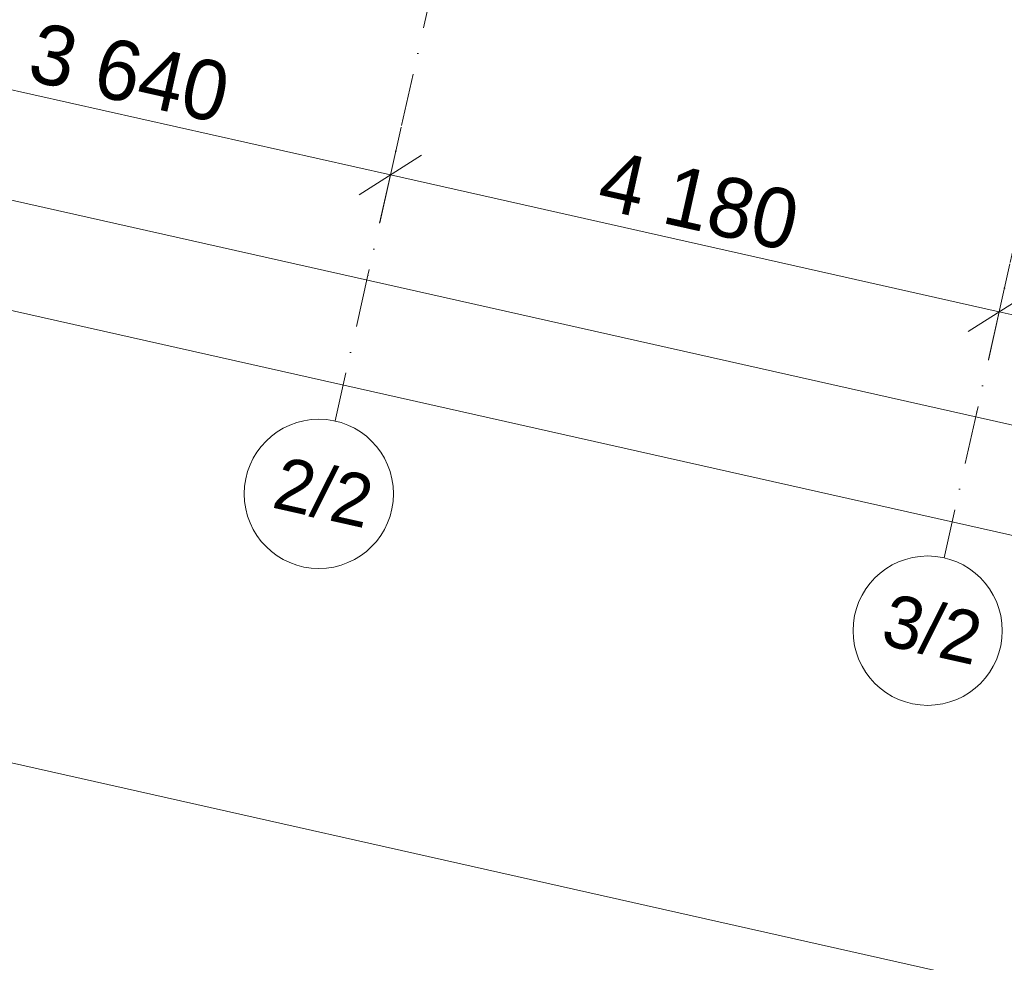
# Model space of a CAD drawing. Header units: millimetres. Extents: x -7218036 to -6936053, y 6003644 to 6210136.
# Tile 5 of 65: x -7185875 to -7179279, y 6125865 to 6132175. Entities that reach past the tile are written whole.
import ezdxf
from ezdxf.enums import TextEntityAlignment as Align

# ---------------------------------------------------------------- set-up
doc = ezdxf.new("R2010")
doc.units = ezdxf.units.MM
doc.header["$MEASUREMENT"] = 0
doc.linetypes.add('Штрихпунктирная', pattern=[670.277762, 352.777767, -176.388884, 0, -141.111112])
doc.layers.add('АР-Чертеж-Оси_Осевые размеры.АР', color=7, linetype='Continuous')
for name, color, linetype, lineweight in [('АР-Чертеж-Оси_Осевые размеры.АР_Ном._пера__1', 7, 'Continuous', 0), ('АР-Чертеж-Оси_Осевые размеры.АР_Ном._пера__120', 7, 'Continuous', 0), ('АР-Чертеж-Размеры.АР_Ном._пера__120', 7, 'Continuous', 20)]:
    doc.layers.add(name, color=color, linetype=linetype, lineweight=lineweight)
doc.styles.add('РЎР“Р•РќР•Р\xa0РР\xa0_РЎРўРР›Р¬_3', font='GOTHIC.TTF')
doc.dimstyles.new('СГЕНЕРИР_СТИЛЬ__1', dxfattribs={"dimtxt": 400, "dimasz": 332.5, "dimexe": 0.18, "dimexo": 0.0625, "dimgap": 0, "dimtad": 1, "dimdec": 0, "dimzin": 0, "dimdsep": 46, "dimtxsty": 'РЎР“Р•РќР•Р\xa0РР\xa0_РЎРўРР›Р¬_3', "dimblk": 'ARROWHEAD_6', "dimblk1": 'ARROWHEAD_6', "dimblk2": 'ARROWHEAD_6', "dimcen": 0.09, "dimse1": 1, "dimse2": 1, "dimclrd": 7, "dimclre": 7, "dimclrt": 7, "dimazin": 0, "dimtfac": 1, "dimtdec": 4, "dimtmove": 0, "dimatfit": 3, "dimfxl": 0, "dimtolj": 1, "dimtzin": 0, "dimarcsym": 0})
doc.dimstyles.new('СГЕНЕРИР_СТИЛЬ__2', dxfattribs={"dimtxt": 400, "dimasz": 332.5, "dimexe": 0.18, "dimexo": 0.0625, "dimgap": 0, "dimtad": 1, "dimdec": 0, "dimzin": 0, "dimdsep": 46, "dimtxsty": 'РЎР“Р•РќР•Р\xa0РР\xa0_РЎРўРР›Р¬_3', "dimblk": 'ARROWHEAD_6', "dimblk1": 'ARROWHEAD_6', "dimblk2": 'ARROWHEAD_6', "dimcen": 0.09, "dimse1": 1, "dimse2": 1, "dimclrd": 7, "dimclre": 7, "dimclrt": 7, "dimazin": 0, "dimtfac": 1, "dimtdec": 4, "dimtmove": 2, "dimatfit": 3, "dimfxl": 0, "dimtolj": 1, "dimtzin": 0, "dimarcsym": 0})

# ---------------------------------------------------------------- blocks, each defined once
blk = doc.blocks.new('Стандартный Маркер Сетки[23]_2', base_point=(-7174682.2, 6150838.4))
at = {"layer": 'АР-Чертеж-Оси_Осевые размеры.АР_Ном._пера__120', "color": 7, "linetype": 'Штрихпунктирная', "lineweight": 0}
for p, q in [((-7174901.3, 6149862.7), (-7179463.8, 6129548.3)), ((-7179463.8, 6129548.3), (-7179683, 6128572.6))]:
    blk.add_line(p, q, dxfattribs=at)
at = {"layer": 'АР-Чертеж-Оси_Осевые размеры.АР_Ном._пера__120', "color": 7, "linetype": 'Continuous', "lineweight": 0}
blk.add_circle((-7179792.5, 6128084.7), 500, dxfattribs=at)
at = {"layer": 'АР-Чертеж-Оси_Осевые размеры.АР_Ном._пера__120', "color": 7, "linetype": 'Штрихпунктирная', "lineweight": 0}
blk.add_point((-7179463.8, 6129548.3), dxfattribs=at)
blk.add_point((-7179463.8, 6129548.3), dxfattribs=at)
at = {"layer": 'АР-Чертеж-Оси_Осевые размеры.АР_Ном._пера__120', "color": 7, "lineweight": 0, "style": 'РЎР“Р•РќР•Р\xa0РР\xa0_РЎРўРР›Р¬_3'}
blk.add_attdef('AC_MarkerText_1', text='', height=350, rotation=347.34172, dxfattribs=at).set_placement((-7179722.6, 6128265.8), align=Align.TOP_CENTER)
blk = doc.blocks.new('Стандартный Маркер Сетки[30]_2', base_point=(-7178760.6, 6151754.4))
at = {"layer": 'АР-Чертеж-Оси_Осевые размеры.АР_Ном._пера__120', "color": 7, "linetype": 'Штрихпунктирная', "lineweight": 0}
for p, q in [((-7178979.7, 6150778.7), (-7183542.2, 6130464.3)), ((-7183542.2, 6130464.3), (-7183761.4, 6129488.6))]:
    blk.add_line(p, q, dxfattribs=at)
at = {"layer": 'АР-Чертеж-Оси_Осевые размеры.АР_Ном._пера__120', "color": 7, "linetype": 'Continuous', "lineweight": 0}
blk.add_circle((-7183870.9, 6129000.7), 500, dxfattribs=at)
at = {"layer": 'АР-Чертеж-Оси_Осевые размеры.АР_Ном._пера__120', "color": 7, "linetype": 'Штрихпунктирная', "lineweight": 0}
blk.add_point((-7183542.2, 6130464.3), dxfattribs=at)
blk.add_point((-7183542.2, 6130464.3), dxfattribs=at)
at = {"layer": 'АР-Чертеж-Оси_Осевые размеры.АР_Ном._пера__120', "color": 7, "lineweight": 0, "style": 'РЎР“Р•РќР•Р\xa0РР\xa0_РЎРўРР›Р¬_3'}
blk.add_attdef('AC_MarkerText_1', text='', height=350, rotation=347.34172, dxfattribs=at).set_placement((-7183801, 6129181.8), align=Align.TOP_CENTER)
blk = doc.blocks.new('Стандартный Маркер Сетки[149]_2', base_point=(-7174682.2, 6150838.4))
at = {"layer": 'АР-Чертеж-Оси_Осевые размеры.АР_Ном._пера__120', "color": 7, "linetype": 'Штрихпунктирная', "lineweight": 0}
for p, q in [((-7174901.3, 6149862.7), (-7179463.8, 6129548.3)), ((-7179463.8, 6129548.3), (-7179683, 6128572.6))]:
    blk.add_line(p, q, dxfattribs=at)
at = {"layer": 'АР-Чертеж-Оси_Осевые размеры.АР_Ном._пера__120', "color": 7, "linetype": 'Continuous', "lineweight": 0}
blk.add_circle((-7179792.5, 6128084.7), 500, dxfattribs=at)
at = {"layer": 'АР-Чертеж-Оси_Осевые размеры.АР_Ном._пера__120', "color": 7, "linetype": 'Штрихпунктирная', "lineweight": 0}
blk.add_point((-7179463.8, 6129548.3), dxfattribs=at)
blk.add_point((-7179463.8, 6129548.3), dxfattribs=at)
at = {"layer": 'АР-Чертеж-Оси_Осевые размеры.АР_Ном._пера__120', "color": 7, "lineweight": 0, "style": 'РЎР“Р•РќР•Р\xa0РР\xa0_РЎРўРР›Р¬_3'}
blk.add_attdef('AC_MarkerText_1', text='', height=350, rotation=347.34172, dxfattribs=at).set_placement((-7179722.6, 6128265.8), align=Align.TOP_CENTER)
blk = doc.blocks.new('Стандартный Маркер Сетки[156]_2', base_point=(-7178760.6, 6151754.4))
at = {"layer": 'АР-Чертеж-Оси_Осевые размеры.АР_Ном._пера__120', "color": 7, "linetype": 'Штрихпунктирная', "lineweight": 0}
for p, q in [((-7178979.7, 6150778.7), (-7183542.2, 6130464.3)), ((-7183542.2, 6130464.3), (-7183761.4, 6129488.6))]:
    blk.add_line(p, q, dxfattribs=at)
at = {"layer": 'АР-Чертеж-Оси_Осевые размеры.АР_Ном._пера__120', "color": 7, "linetype": 'Continuous', "lineweight": 0}
blk.add_circle((-7183870.9, 6129000.7), 500, dxfattribs=at)
at = {"layer": 'АР-Чертеж-Оси_Осевые размеры.АР_Ном._пера__120', "color": 7, "linetype": 'Штрихпунктирная', "lineweight": 0}
blk.add_point((-7183542.2, 6130464.3), dxfattribs=at)
blk.add_point((-7183542.2, 6130464.3), dxfattribs=at)
at = {"layer": 'АР-Чертеж-Оси_Осевые размеры.АР_Ном._пера__120', "color": 7, "lineweight": 0, "style": 'РЎР“Р•РќР•Р\xa0РР\xa0_РЎРўРР›Р¬_3'}
blk.add_attdef('AC_MarkerText_1', text='', height=350, rotation=347.34172, dxfattribs=at).set_placement((-7183801, 6129181.8), align=Align.TOP_CENTER)
blk = doc.blocks.new('*D943', base_point=(-6566190.3, 6562677.8))
at = {"layer": 'АР-Чертеж-Оси_Осевые размеры.АР_Ном._пера__1', "color": 7, "linetype": 'Continuous', "lineweight": 0}
for p, q in [((-7194641.1, 6133662.6), (-7186942.9, 6131933.6)), ((-7187014.8, 6131613.5), (-7186871, 6132253.8)), ((-7186733.8, 6132066), (-7187152, 6131801.2)), ((-7186942.9, 6131933.6), (-7183391.4, 6131136)), ((-7183463.3, 6130815.8), (-7183319.5, 6131456.1)), ((-7183182.3, 6131268.4), (-7183600.5, 6131003.6))]:
    blk.add_line(p, q, dxfattribs=at)
at = {"layer": 'АР-Чертеж-Оси_Осевые размеры.АР_Ном._пера__1', "color": 7, "lineweight": 0, "insert": (-7185837.4, 6131767.3), "char_height": 400, "attachment_point": 7, "rotation": 347.34172, "style": 'РЎР“Р•РќР•Р\xa0РР\xa0_РЎРўРР›Р¬_3'}
blk.add_mtext('\\A1;{\\pql;\\fCentury Gothic|b0|i0|c204|p0;\\W1.000000;3\xa0640}', dxfattribs=at)
blk = doc.blocks.new('ARROWHEAD_6')
at = {"color": 0, "linetype": 'Continuous', "lineweight": 0}
for p, q in [((-0.5, -0.5), (0.5, 0.5)), ((0, 0), (-1, 0))]:
    blk.add_line(p, q, dxfattribs=at)
blk = doc.blocks.new('*D944', base_point=(-6566190.3, 6562677.8))
at = {"layer": 'АР-Чертеж-Оси_Осевые размеры.АР_Ном._пера__1', "color": 7, "linetype": 'Continuous', "lineweight": 0}
for p, q in [((-7186942.9, 6131933.6), (-7183391.4, 6131136)), ((-7183463.3, 6130815.8), (-7183319.5, 6131456.1)), ((-7183182.3, 6131268.4), (-7183600.5, 6131003.6)), ((-7183391.4, 6131136), (-7179313, 6130220)), ((-7179384.9, 6129899.8), (-7179241.1, 6130540.1)), ((-7179103.9, 6130352.4), (-7179522.1, 6130087.6))]:
    blk.add_line(p, q, dxfattribs=at)
at = {"layer": 'АР-Чертеж-Оси_Осевые размеры.АР_Ном._пера__1', "color": 7, "lineweight": 0, "insert": (-7182022.4, 6130910.5), "char_height": 400, "attachment_point": 7, "rotation": 347.34172, "style": 'РЎР“Р•РќР•Р\xa0РР\xa0_РЎРўРР›Р¬_3'}
blk.add_mtext('\\A1;{\\pql;\\fCentury Gothic|b0|i0|c204|p0;\\W1.000000;4\xa0180}', dxfattribs=at)
blk = doc.blocks.new('*D945', base_point=(-6566190.3, 6562677.8))
at = {"layer": 'АР-Чертеж-Оси_Осевые размеры.АР_Ном._пера__1', "color": 7, "linetype": 'Continuous', "lineweight": 0}
for p, q in [((-7179384.9, 6129899.8), (-7179241.1, 6130540.1)), ((-7179103.9, 6130352.4), (-7179522.1, 6130087.6)), ((-7179313, 6130220), (-7176044.4, 6129485.9)), ((-7176116.3, 6129165.7), (-7175972.5, 6129806)), ((-7175835.3, 6129618.3), (-7176253.5, 6129353.5)), ((-7176044.4, 6129485.9), (-7172122.1, 6128605))]:
    blk.add_line(p, q, dxfattribs=at)
at = {"layer": 'АР-Чертеж-Оси_Осевые размеры.АР_Ном._пера__1', "color": 7, "lineweight": 0, "insert": (-7178348.9, 6130085.5), "char_height": 400, "attachment_point": 7, "rotation": 347.34172, "style": 'РЎР“Р•РќР•Р\xa0РР\xa0_РЎРўРР›Р¬_3'}
blk.add_mtext('\\A1;{\\pql;\\fCentury Gothic|b0|i0|c204|p0;\\W1.000000;3\xa0350}', dxfattribs=at)
blk = doc.blocks.new('*D1007', base_point=(-6566190.3, 6562677.8))
at = {"layer": 'АР-Чертеж-Оси_Осевые размеры.АР_Ном._пера__1', "color": 7, "linetype": 'Continuous', "lineweight": 0}
for p, q in [((-7211984.7, 6136482.8), (-7211840.9, 6137123.1)), ((-7211703.7, 6136935.4), (-7212121.9, 6136670.6)), ((-7212168.9, 6136860.5), (-7211912.8, 6136803)), ((-7211912.8, 6136803), (-7187100.9, 6131230.3)), ((-7187172.8, 6130910.2), (-7187029, 6131550.5)), ((-7186891.8, 6131362.7), (-7187310, 6131097.9)), ((-7187100.9, 6131230.3), (-7142677.4, 6121253.1))]:
    blk.add_line(p, q, dxfattribs=at)
at = {"layer": 'АР-Чертеж-Оси_Осевые размеры.АР_Ном._пера__1', "color": 7, "lineweight": 0, "insert": (-7201857.8, 6134595.9), "char_height": 400, "attachment_point": 7, "rotation": 347.34172, "style": 'РЎР“Р•РќР•Р\xa0РР\xa0_РЎРўРР›Р¬_3'}
blk.add_mtext('\\A1;{\\pql;\\fCentury Gothic|b0|i0|c204|p0;\\W1.000000;25\xa0430}', dxfattribs=at)
blk = doc.blocks.new('*D1008', base_point=(-6566190.3, 6562677.8))
at = {"layer": 'АР-Чертеж-Оси_Осевые размеры.АР_Ном._пера__1', "color": 7, "linetype": 'Continuous', "lineweight": 0}
for p, q in [((-7187172.8, 6130910.2), (-7187029, 6131550.5)), ((-7186891.8, 6131362.7), (-7187310, 6131097.9)), ((-7187100.9, 6131230.3), (-7142677.4, 6121253.1)), ((-7142749.3, 6120932.9), (-7142605.5, 6121573.2)), ((-7142886.5, 6121120.7), (-7142468.3, 6121385.5)), ((-7142677.4, 6121253.1), (-7142421.3, 6121195.6))]:
    blk.add_line(p, q, dxfattribs=at)
at = {"layer": 'АР-Чертеж-Оси_Осевые размеры.АР_Ном._пера__1', "color": 7, "lineweight": 0, "insert": (-7164392.4, 6126212.1), "char_height": 400, "attachment_point": 7, "rotation": 347.34172, "style": 'РЎР“Р•РќР•Р\xa0РР\xa0_РЎРўРР›Р¬_3'}
blk.add_mtext('\\A1;{\\pql;\\fCentury Gothic|b0|i0|c204|p0;\\W1.000000;45\xa0530}', dxfattribs=at)
blk = doc.blocks.new('*D1492', base_point=(-6566190.3, 6562677.8))
at = {"layer": 'АР-Чертеж-Оси_Осевые размеры.АР_Ном._пера__1', "color": 7, "linetype": 'Continuous', "lineweight": 0}
for p, q in [((-7212142.6, 6135779.5), (-7211998.8, 6136419.8)), ((-7211861.6, 6136232.1), (-7212279.8, 6135967.3)), ((-7212326.8, 6136157.2), (-7212070.7, 6136099.7)), ((-7212070.7, 6136099.7), (-7142835.4, 6120549.8)), ((-7142907.3, 6120229.6), (-7142763.5, 6120869.9)), ((-7143044.5, 6120417.4), (-7142626.3, 6120682.2)), ((-7142835.4, 6120549.8), (-7142579.3, 6120492.3))]:
    blk.add_line(p, q, dxfattribs=at)
at = {"layer": 'АР-Чертеж-Оси_Осевые размеры.АР_Ном._пера__1', "color": 7, "lineweight": 0, "insert": (-7164553.7, 6125509.6), "char_height": 400, "attachment_point": 7, "rotation": 347.34172, "style": 'РЎР“Р•РќР•Р\xa0РР\xa0_РЎРўРР›Р¬_3'}
blk.add_mtext('\\A1;{\\pql;\\fCentury Gothic|b0|i0|c204|p0;\\W1.000000;70\xa0960}', dxfattribs=at)

msp = doc.modelspace()

# ---------------------------------------------------------------- linework, layer by layer
at = {"layer": 'АР-Чертеж-Размеры.АР_Ном._пера__120', "color": 7, "linetype": 'Continuous', "lineweight": 0}
msp.add_lwpolyline([(-7187730, 6128155.1, 0.414214), (-7187323, 6127512.2), (-7166767.3, 6122895.5, -0.141805), (-7166505.1, 6122751.4), (-7166323.5, 6122570.1)], format="xyb", dxfattribs=at)

# ---------------------------------------------------------------- block references
at = {"layer": 'АР-Чертеж-Оси_Осевые размеры.АР', "color": 8, "linetype": 'Continuous', "lineweight": 15}
for name, p, values in [('Стандартный Маркер Сетки[30]_2', (-7178760.6, 6151754.4), {'AC_MarkerText_1': '2/2'}), ('Стандартный Маркер Сетки[156]_2', (-7178760.6, 6151754.4), {'AC_MarkerText_1': '2/2'}), ('Стандартный Маркер Сетки[23]_2', (-7174682.2, 6150838.4), {'AC_MarkerText_1': '3/2'}), ('Стандартный Маркер Сетки[149]_2', (-7174682.2, 6150838.4), {'AC_MarkerText_1': '3/2'})]:
    msp.add_blockref(name, p, dxfattribs=at).add_auto_attribs(values)

# ---------------------------------------------------------------- dimensions: what is measured, and where the dimension line sits
at = {"layer": 'АР-Чертеж-Оси_Осевые размеры.АР', "color": 7, "linetype": 'Continuous', "lineweight": 0}
for base, p1, p2, dimstyle, picture, middle in [((-7187100.9, 6131230.3), (-7212339.1, 6134904.9), (-7187093.8, 6131261.9), 'СГЕНЕРИР_СТИЛЬ__2', '*D1007', (-7200996, 6134607.3)), ((-7142835.4, 6120549.8), (-7212339.1, 6134904.9), (-7142666.5, 6121301.9), 'СГЕНЕРИР_СТИЛЬ__2', '*D1492', (-7163691.9, 6125521)), ((-7183391.4, 6131136), (-7187312.9, 6130286.2), (-7183761.4, 6129488.6), 'СГЕНЕРИР_СТИЛЬ__1', '*D943', (-7185124.1, 6131812.1)), ((-7179313, 6130220), (-7183761.4, 6129488.6), (-7179683, 6128572.6), 'СГЕНЕРИР_СТИЛЬ__1', '*D944', (-7181309.1, 6130955.3)), ((-7142677.4, 6121253.1), (-7187093.8, 6131261.9), (-7142666.5, 6121301.9), 'СГЕНЕРИР_СТИЛЬ__2', '*D1008', (-7163530.6, 6126223.6)), ((-7176044.4, 6129485.9), (-7179683, 6128572.6), (-7176414.4, 6127838.5), 'СГЕНЕРИР_СТИЛЬ__1', '*D945', (-7177635.6, 6130130.2))]:
    dim = msp.add_linear_dim(base=base, p1=p1, p2=p2, angle=347.34172, dimstyle=dimstyle, dxfattribs=at)
    dim.commit()
    dim.dimension.update_dxf_attribs({"geometry": picture, "text_midpoint": middle, "dimtype": 160, "text_rotation": 347.34172})

doc.saveas('drawing.dxf')
